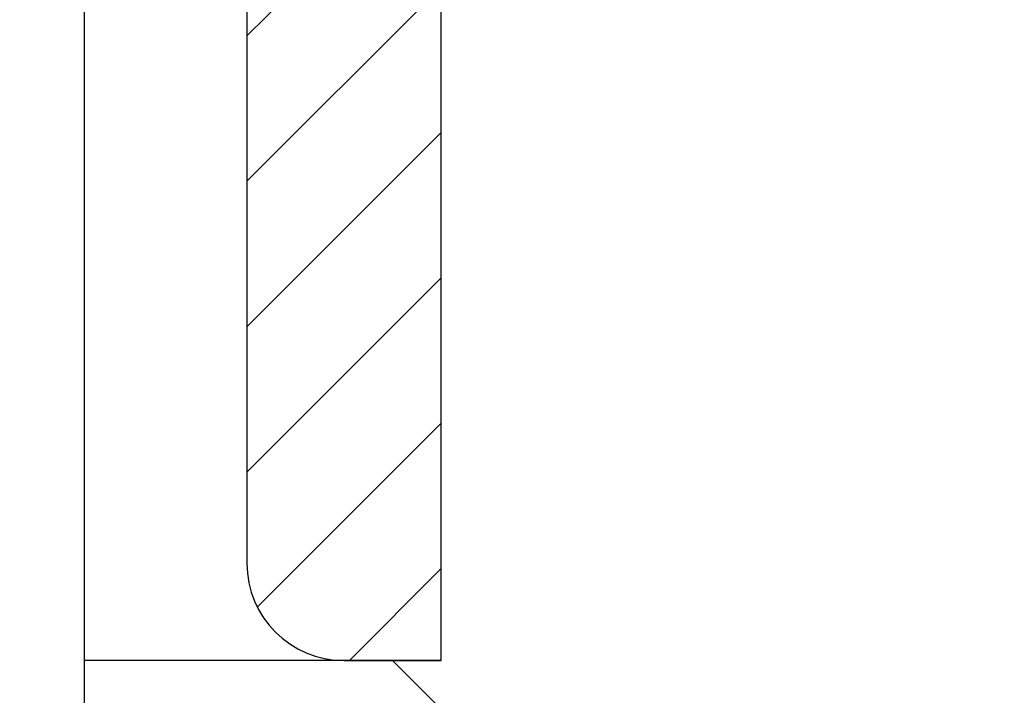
# Model space of a CAD drawing. Header units: millimetres. Extents: x -6179 to 18141, y -8419 to 8561.
# Tile 46 of 118: x -4848 to -4818, y 5632 to 5653. Entities that reach past the tile are written whole.
import ezdxf

# ---------------------------------------------------------------- set-up
doc = ezdxf.new("R2010")
doc.units = ezdxf.units.MM
doc.layers.add('Betonfundamente', color=7, linetype='Continuous', lineweight=18)

msp = doc.modelspace()

# ---------------------------------------------------------------- hatches: boundary and pattern name
at = {"lineweight": 9}
h = msp.add_hatch(dxfattribs=at)
h.set_pattern_fill('ANSI31', color=256)
h.set_pattern_definition([(45, (-95017.643, 44216.9854), (-2.24506403, 2.24506403), [])])
h.paths.add_polyline_path([(-4941.19571, 5659.70769), (-4941.19571, 5662.20769), (-4871.19571, 5662.20769), (-4871.19571, 5592.20769), (-4873.69571, 5592.20769, -0.41421356), (-4878.19571, 5596.70769), (-4878.19571, 5646.20769, 0.41421356), (-4887.19571, 5655.20769), (-4936.69571, 5655.20769, -0.41421356)])
h.paths.add_polyline_path([(-4895.18138, 5670.20769), (-4895.18138, 5673.20769), (-4835.18138, 5673.20769), (-4835.18138, 5633.20769), (-4838.18138, 5633.20769, -0.41421356), (-4841.18138, 5636.20769), (-4841.18138, 5661.20769, 0.41421356), (-4847.18138, 5667.20769), (-4892.18138, 5667.20769, -0.41421356)])
at = {"layer": 'Betonfundamente', "lineweight": 9}
h = msp.add_hatch(dxfattribs=at)
h.set_pattern_fill('ANSI33', color=256, scale=20, angle=90, style=0)
h.set_pattern_definition([(135, (0, 77.94), (-89.8026, -89.8026), []), (135, (5e-15, 167.75), (-89.8026, -89.8026), [63.5, -31.75])])
h.paths.add_polyline_path([(-4846.19571, 200.81877), (-4446.19571, 200.81877), (-4446.19571, 5667.20769), (-4835.18138, 5667.20769), (-4835.18138, 5633.20769), (-4838.18138, 5633.20769), (-4846.19571, 5633.20517)])

# ---------------------------------------------------------------- linework, layer by layer
for p, q in [((-4846.19571, 200.81877), (-4846.19571, 5683.0824)), ((-4846.19778, 200.81877), (-4846.19571, 5667.12617)), ((-4846.19575, 5489.91819), (-4846.19571, 5667.12617)), ((-4835.18138, 5633.20769), (-4846.19572, 5633.20517))]:
    msp.add_line(p, q)
msp.add_lwpolyline([(-4835.18138, 5633.20769), (-4835.18138, 5673.20769), (-4895.18138, 5673.20769), (-4895.18138, 5670.20769, 0.41421356), (-4892.18138, 5667.20769), (-4847.18138, 5667.20769, -0.41421356), (-4841.18138, 5661.20769), (-4841.18138, 5636.20769, 0.41421356), (-4838.18138, 5633.20769), (-4835.18138, 5633.20769)], format="xyb")

doc.saveas('drawing.dxf')
